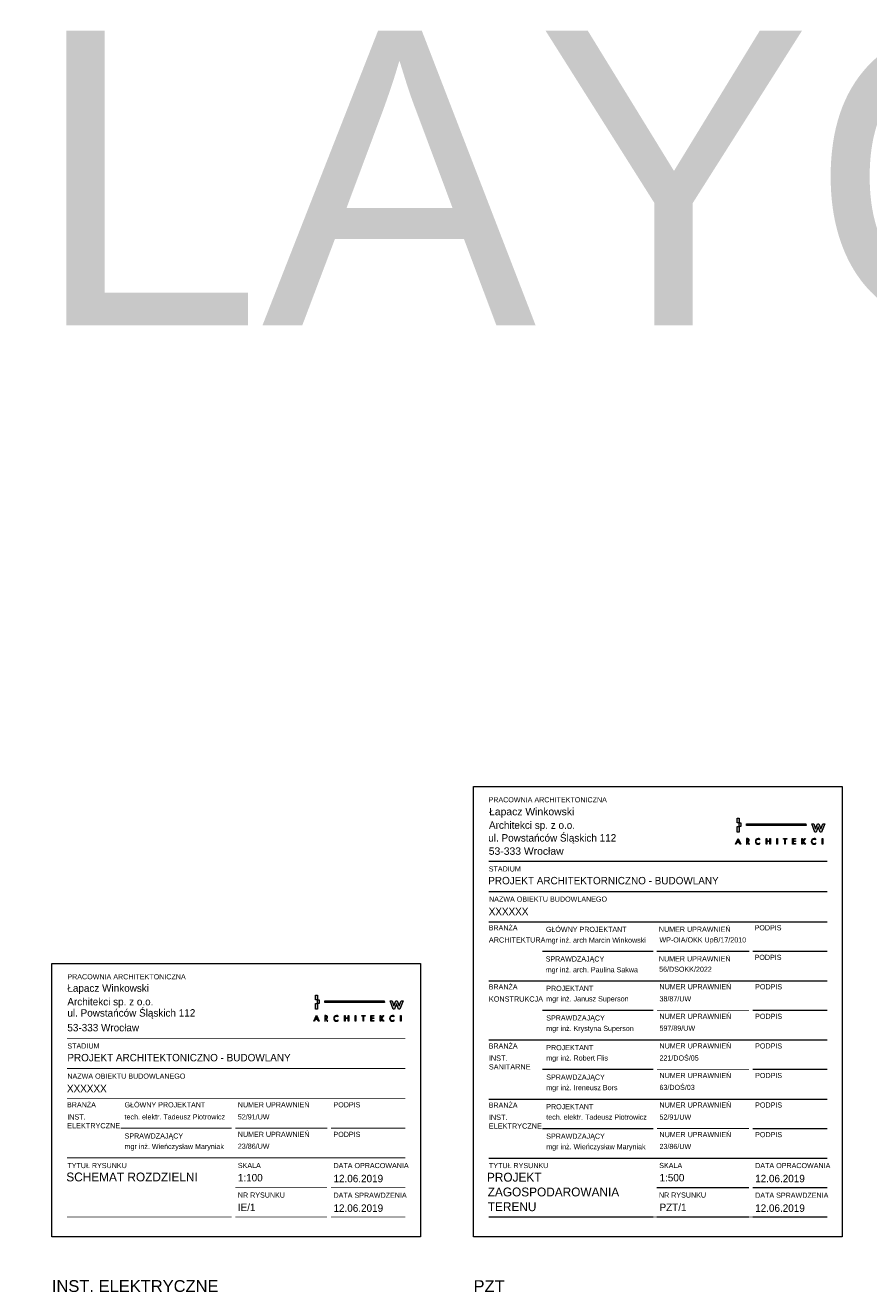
# Model space of a CAD drawing. Header units: centimetres. Extents: x 0 to 8068, y -312 to 10136.
# Tile 14 of 18: x 4662 to 4891, y 9793 to 10136. Entities that reach past the tile are written whole.
import ezdxf
from ezdxf.enums import TextEntityAlignment as Align

# ---------------------------------------------------------------- set-up
doc = ezdxf.new("R2010")
doc.units = ezdxf.units.CM
doc.layers.get('0').update_dxf_attribs({"lineweight": 13})
doc.layers.add('!_NIEDRUKOWALNE', color=213, linetype='Continuous', lineweight=13, plot=False)
doc.layers.add('0_TABELKA', color=7, linetype='Continuous', lineweight=9)
doc.layers.add('IE_SYMBOLE', color=7, linetype='Continuous', lineweight=13, true_color=0xfe0000)
doc.styles.add('100 ARIAL', font='arial.ttf', dxfattribs={"height": 16})
doc.styles.add('100 Jost1', font='txt')
doc.styles.add('200 ARIAL', font='arial.ttf', dxfattribs={"height": 32})

# ---------------------------------------------------------------- blocks, each defined once
blk = doc.blocks.new('LOGO ŁWA')
at = {"true_color": 0x224b90}
h = blk.add_hatch(color=167, dxfattribs=at)
h.paths.add_polyline_path([(6, 2.6), (2.2, 2.6), (1.1, 0), (0, 0), (4.1, 9.5), (8.2, 0), (7.1, 0)])
h.paths.add_polyline_path([(5.6, 3.5), (4.1, 7.1), (2.6, 3.5)])
edge = h.paths.add_edge_path()
edge.add_spline(control_points=[(18.4, 8.1), (18.4, 8.1), (18.4, 4.8), (18.4, 4.8), (18.4, 4.8), (18.7, 4.8), (18.7, 4.8), (19, 4.8), (19.3, 4.9), (19.5, 4.9), (19.8, 4.9), (20, 5), (20.3, 5.1), (20.5, 5.2), (20.7, 5.4), (20.8, 5.6), (20.9, 5.8), (21, 6.1), (21, 6.5), (21, 6.7), (20.9, 7), (20.8, 7.2), (20.8, 7.4), (20.7, 7.6), (20.5, 7.7), (20.4, 7.8), (20.2, 7.9), (20, 7.9), (19.8, 8), (19.6, 8), (19.4, 8.1), (19.2, 8.1), (19, 8.1), (18.7, 8.1), (18.7, 8.1), (18.4, 8.1), (18.4, 8.1)], knot_values=[0, 0, 0, 0, 1, 1, 1, 2, 2, 2, 3, 3, 3, 4, 4, 4, 5, 5, 5, 6, 6, 6, 7, 7, 7, 8, 8, 8, 9, 9, 9, 10, 10, 10, 11, 11, 11, 12, 12, 12, 12], degree=3, periodic=0)
edge = h.paths.add_edge_path()
edge.add_spline(control_points=[(18.4, 4), (18.4, 4), (18.4, 0), (18.4, 0), (18.4, 0), (17.4, 0), (17.4, 0), (17.4, 0), (17.4, 9), (17.4, 9), (17.4, 9), (18.7, 9), (18.7, 9), (19.2, 9), (19.6, 9), (19.9, 8.9), (20.3, 8.8), (20.6, 8.7), (21, 8.5), (21.3, 8.4), (21.5, 8.1), (21.7, 7.8), (21.9, 7.4), (22, 7), (22, 6.5), (22, 5.8), (21.8, 5.3), (21.4, 4.8), (21, 4.4), (20.4, 4.1), (19.7, 4), (19.7, 4), (22.6, 0), (22.6, 0), (22.6, 0), (21.4, 0), (21.4, 0), (21.4, 0), (18.6, 4), (18.6, 4), (18.6, 4), (18.4, 4), (18.4, 4)], knot_values=[0, 0, 0, 0, 1, 1, 1, 2, 2, 2, 3, 3, 3, 4, 4, 4, 5, 5, 5, 6, 6, 6, 7, 7, 7, 8, 8, 8, 9, 9, 9, 10, 10, 10, 11, 11, 11, 12, 12, 12, 13, 13, 13, 14, 14, 14, 14], degree=3, periodic=0)
edge = h.paths.add_edge_path()
edge.add_spline(control_points=[(39.2, 8.3), (39.2, 8.3), (39.2, 7), (39.2, 7), (38.5, 7.8), (37.6, 8.2), (36.5, 8.2), (35.5, 8.2), (34.7, 7.9), (33.9, 7.1), (33.2, 6.4), (32.9, 5.5), (32.9, 4.5), (32.9, 3.5), (33.2, 2.6), (34, 1.9), (34.7, 1.1), (35.5, 0.8), (36.5, 0.8), (37.5, 0.8), (38.4, 1.2), (39.2, 2), (39.2, 2), (39.2, 0.7), (39.2, 0.7), (38.4, 0.1), (37.5, -0.2), (36.6, -0.2), (35.3, -0.2), (34.2, 0.3), (33.3, 1.2), (32.3, 2.1), (31.9, 3.2), (31.9, 4.5), (31.9, 5.8), (32.3, 6.9), (33.3, 7.8), (34.2, 8.7), (35.3, 9.2), (36.6, 9.2), (37.6, 9.2), (38.5, 8.9), (39.2, 8.3)], knot_values=[0, 0, 0, 0, 1, 1, 1, 2, 2, 2, 3, 3, 3, 4, 4, 4, 5, 5, 5, 6, 6, 6, 7, 7, 7, 8, 8, 8, 9, 9, 9, 10, 10, 10, 11, 11, 11, 12, 12, 12, 13, 13, 13, 14, 14, 14, 14], degree=3, periodic=0)
h.paths.add_polyline_path([(50.5, 5.4), (55.1, 5.4), (55.1, 9), (56.1, 9), (56.1, 0), (55.1, 0), (55.1, 4.4), (50.5, 4.4), (50.5, 0), (49.5, 0), (49.5, 9), (50.5, 9)])
h.paths.add_polyline_path([(67.5, 9), (67.5, 0), (66.5, 0), (66.5, 9)])
h.paths.add_polyline_path([(80.3, 8.1), (80.3, 0), (79.3, 0), (79.3, 8.1), (77.1, 8.1), (77.1, 9), (82.5, 9), (82.5, 8.1)])
h.paths.add_polyline_path([(92.1, 0), (92.1, 9), (96.7, 9), (96.7, 8.1), (93.1, 8.1), (93.1, 5.4), (96.6, 5.4), (96.6, 4.5), (93.1, 4.5), (93.1, 0.9), (96.7, 0.9), (96.7, 0)])
h.paths.add_polyline_path([(108, 5.2), (111.8, 9), (113.1, 9), (108.9, 4.8), (113.3, 0), (111.9, 0), (108.2, 4.1), (108, 3.9), (108, 0), (107, 0), (107, 9), (108, 9)])
edge = h.paths.add_edge_path()
edge.add_spline(control_points=[(129.6, 8.3), (129.6, 8.3), (129.6, 7), (129.6, 7), (128.9, 7.8), (127.9, 8.2), (126.9, 8.2), (125.9, 8.2), (125.1, 7.9), (124.3, 7.1), (123.6, 6.4), (123.3, 5.5), (123.3, 4.5), (123.3, 3.5), (123.6, 2.6), (124.3, 1.9), (125.1, 1.1), (125.9, 0.8), (126.9, 0.8), (127.9, 0.8), (128.8, 1.2), (129.6, 2), (129.6, 2), (129.6, 0.7), (129.6, 0.7), (128.8, 0.1), (127.9, -0.2), (127, -0.2), (125.7, -0.2), (124.6, 0.3), (123.7, 1.2), (122.7, 2.1), (122.3, 3.2), (122.3, 4.5), (122.3, 5.8), (122.7, 6.9), (123.7, 7.8), (124.6, 8.7), (125.7, 9.2), (127, 9.2), (128, 9.2), (128.8, 8.9), (129.6, 8.3)], knot_values=[0, 0, 0, 0, 1, 1, 1, 2, 2, 2, 3, 3, 3, 4, 4, 4, 5, 5, 5, 6, 6, 6, 7, 7, 7, 8, 8, 8, 9, 9, 9, 10, 10, 10, 11, 11, 11, 12, 12, 12, 13, 13, 13, 14, 14, 14, 14], degree=3, periodic=0)
h.paths.add_polyline_path([(140.8, 9), (140.8, 0), (139.8, 0), (139.8, 9)])
h.paths.add_polyline_path([(2.6, 28.6), (5.6, 28.6), (5.6, 19.6), (4.1, 19.6), (2.6, 19.6)])
h.paths.add_polyline_path([(2.6, 42.1), (5.6, 42.1), (5.6, 34.6), (2.6, 34.6)])
h.paths.add_polyline_path([(17.4, 33.1), (113.2, 33.1), (114.2, 30.1), (17.4, 30.1)])
h.paths.add_polyline_path([(5.6, 34.6), (8.5, 34.6), (8.5, 28.6), (5.6, 28.6)])
h.paths.add_polyline_path([(138.9, 19.6), (136.6, 19.6), (133.5, 28), (130.3, 19.6), (128.1, 19.6), (123.1, 33.1), (126.1, 33.1), (129.3, 24.7), (132.5, 33.1), (134.5, 33.1), (137.7, 24.7), (140.8, 33.1), (143.9, 33.1)])
at = {"color": 167, "lineweight": 0, "true_color": 0x224b90}
for points in [[(2.6, 42.1), (5.6, 42.1), (5.6, 34.6), (2.6, 34.6), (2.6, 42.1)], [(2.6, 28.6), (5.6, 28.6), (5.6, 19.6), (4.1, 19.6), (2.6, 19.6), (2.6, 28.6)], [(5.6, 34.6), (8.5, 34.6), (8.5, 28.6), (5.6, 28.6), (5.6, 34.6)], [(17.4, 33.1), (113.2, 33.1), (114.2, 30.1), (17.4, 30.1), (17.4, 33.1)], [(138.9, 19.6), (136.6, 19.6), (133.5, 28), (130.3, 19.6), (128.1, 19.6), (123.1, 33.1), (126.1, 33.1), (129.3, 24.7), (132.5, 33.1), (134.5, 33.1), (137.7, 24.7), (140.8, 33.1), (143.9, 33.1), (138.9, 19.6)], [(6, 2.6), (2.2, 2.6), (1.1, 0), (0, 0), (4.1, 9.5), (8.2, 0), (7.1, 0), (6, 2.6)], [(5.6, 3.5), (4.1, 7.1), (2.6, 3.5), (5.6, 3.5)], [(50.5, 5.4), (55.1, 5.4), (55.1, 9), (56.1, 9), (56.1, 0), (55.1, 0), (55.1, 4.4), (50.5, 4.4), (50.5, 0), (49.5, 0), (49.5, 9), (50.5, 9), (50.5, 5.4)], [(67.5, 9), (67.5, 0), (66.5, 0), (66.5, 9), (67.5, 9)], [(80.3, 8.1), (80.3, 0), (79.3, 0), (79.3, 8.1), (77.1, 8.1), (77.1, 9), (82.5, 9), (82.5, 8.1), (80.3, 8.1)], [(92.1, 0), (92.1, 9), (96.7, 9), (96.7, 8.1), (93.1, 8.1), (93.1, 5.4), (96.6, 5.4), (96.6, 4.5), (93.1, 4.5), (93.1, 0.9), (96.7, 0.9), (96.7, 0), (92.1, 0)], [(108, 5.2), (111.8, 9), (113.1, 9), (108.9, 4.8), (113.3, 0), (111.9, 0), (108.2, 4.1), (108, 3.9), (108, 0), (107, 0), (107, 9), (108, 9), (108, 5.2)], [(140.8, 9), (140.8, 0), (139.8, 0), (139.8, 9), (140.8, 9)]]:
    blk.add_lwpolyline(points, dxfattribs=at)
for points, knots in [([(18.4, 4), (18.4, 4), (18.4, 0), (18.4, 0), (18.4, 0), (17.4, 0), (17.4, 0), (17.4, 0), (17.4, 9), (17.4, 9), (17.4, 9), (18.7, 9), (18.7, 9), (19.2, 9), (19.6, 9), (19.9, 8.9), (20.3, 8.8), (20.6, 8.7), (21, 8.5), (21.3, 8.4), (21.5, 8.1), (21.7, 7.8), (21.9, 7.4), (22, 7), (22, 6.5), (22, 5.8), (21.8, 5.3), (21.4, 4.8), (21, 4.4), (20.4, 4.1), (19.7, 4), (19.7, 4), (22.6, 0), (22.6, 0), (22.6, 0), (21.4, 0), (21.4, 0), (21.4, 0), (18.6, 4), (18.6, 4), (18.6, 4), (18.4, 4), (18.4, 4)], [0, 0, 0, 0, 1, 1, 1, 2, 2, 2, 3, 3, 3, 4, 4, 4, 5, 5, 5, 6, 6, 6, 7, 7, 7, 8, 8, 8, 9, 9, 9, 10, 10, 10, 11, 11, 11, 12, 12, 12, 13, 13, 13, 14, 14, 14, 14]), ([(18.4, 8.1), (18.4, 8.1), (18.4, 4.8), (18.4, 4.8), (18.4, 4.8), (18.7, 4.8), (18.7, 4.8), (19, 4.8), (19.3, 4.9), (19.5, 4.9), (19.8, 4.9), (20, 5), (20.3, 5.1), (20.5, 5.2), (20.7, 5.4), (20.8, 5.6), (20.9, 5.8), (21, 6.1), (21, 6.5), (21, 6.7), (20.9, 7), (20.8, 7.2), (20.8, 7.4), (20.7, 7.6), (20.5, 7.7), (20.4, 7.8), (20.2, 7.9), (20, 7.9), (19.8, 8), (19.6, 8), (19.4, 8.1), (19.2, 8.1), (19, 8.1), (18.7, 8.1), (18.7, 8.1), (18.4, 8.1), (18.4, 8.1)], [0, 0, 0, 0, 1, 1, 1, 2, 2, 2, 3, 3, 3, 4, 4, 4, 5, 5, 5, 6, 6, 6, 7, 7, 7, 8, 8, 8, 9, 9, 9, 10, 10, 10, 11, 11, 11, 12, 12, 12, 12]), ([(39.2, 8.3), (39.2, 8.3), (39.2, 7), (39.2, 7), (38.5, 7.8), (37.6, 8.2), (36.5, 8.2), (35.5, 8.2), (34.7, 7.9), (33.9, 7.1), (33.2, 6.4), (32.9, 5.5), (32.9, 4.5), (32.9, 3.5), (33.2, 2.6), (34, 1.9), (34.7, 1.1), (35.5, 0.8), (36.5, 0.8), (37.5, 0.8), (38.4, 1.2), (39.2, 2), (39.2, 2), (39.2, 0.7), (39.2, 0.7), (38.4, 0.1), (37.5, -0.2), (36.6, -0.2), (35.3, -0.2), (34.2, 0.3), (33.3, 1.2), (32.3, 2.1), (31.9, 3.2), (31.9, 4.5), (31.9, 5.8), (32.3, 6.9), (33.3, 7.8), (34.2, 8.7), (35.3, 9.2), (36.6, 9.2), (37.6, 9.2), (38.5, 8.9), (39.2, 8.3)], [0, 0, 0, 0, 1, 1, 1, 2, 2, 2, 3, 3, 3, 4, 4, 4, 5, 5, 5, 6, 6, 6, 7, 7, 7, 8, 8, 8, 9, 9, 9, 10, 10, 10, 11, 11, 11, 12, 12, 12, 13, 13, 13, 14, 14, 14, 14]), ([(129.6, 8.3), (129.6, 8.3), (129.6, 7), (129.6, 7), (128.9, 7.8), (127.9, 8.2), (126.9, 8.2), (125.9, 8.2), (125.1, 7.9), (124.3, 7.1), (123.6, 6.4), (123.3, 5.5), (123.3, 4.5), (123.3, 3.5), (123.6, 2.6), (124.3, 1.9), (125.1, 1.1), (125.9, 0.8), (126.9, 0.8), (127.9, 0.8), (128.8, 1.2), (129.6, 2), (129.6, 2), (129.6, 0.7), (129.6, 0.7), (128.8, 0.1), (127.9, -0.2), (127, -0.2), (125.7, -0.2), (124.6, 0.3), (123.7, 1.2), (122.7, 2.1), (122.3, 3.2), (122.3, 4.5), (122.3, 5.8), (122.7, 6.9), (123.7, 7.8), (124.6, 8.7), (125.7, 9.2), (127, 9.2), (128, 9.2), (128.8, 8.9), (129.6, 8.3)], [0, 0, 0, 0, 1, 1, 1, 2, 2, 2, 3, 3, 3, 4, 4, 4, 5, 5, 5, 6, 6, 6, 7, 7, 7, 8, 8, 8, 9, 9, 9, 10, 10, 10, 11, 11, 11, 12, 12, 12, 13, 13, 13, 14, 14, 14, 14])]:
    blk.add_open_spline(points, degree=3, knots=knots, dxfattribs=at)
blk = doc.blocks.new('_0_TABELKA_PAB_IE+SPR')
at = {"layer": '!_NIEDRUKOWALNE'}
blk.add_lwpolyline([(0, 74.24), (99.98, 74.24), (99.98, 0), (0, 0)], close=True, dxfattribs=at)
at = {"layer": '0_TABELKA', "color": 9, "true_color": 0xbabfcb}
for points in [[(4.1, 53.93, 0.22, 0.22, 0), (95.89, 53.93, 0, 0, 0)], [(4.1, 45.73, 0.22, 0.22, 0), (95.89, 45.73, 0, 0, 0)], [(4.1, 37.52, 0.22, 0.22, 0), (95.89, 37.52, 0, 0, 0)], [(4.1, 37.52, 0.22, 0.22, 0), (95.89, 37.52, 0, 0, 0)], [(18.67, 29.52, 0.22, 0.22, 0), (48.75, 29.52, 0.22, 0.22, 0)], [(49.75, 29.52, 0.22, 0.22, 0), (74.73, 29.52, 0.22, 0.22, 0)], [(75.73, 29.52, 0.22, 0.22, 0), (95.89, 29.52, 0, 0, 0)], [(4.1, 21.52, 0.22, 0.22, 0), (95.89, 21.52, 0.22, 0.22, 0)], [(4.1, 21.49, 0.22, 0.22, 0), (41.72, 21.49, 0, 0, 0)], [(4.1, 21.49, 0.22, 0.22, 0), (95.89, 21.49, 0.22, 0.22, 0)], [(42.79, 21.49, 0.22, 0.22, 0), (95.89, 21.49, 0.22, 0.22, 0)], [(49.75, 13.46, 0.22, 0.22, 0), (74.65, 13.46, 0, 0, 0)], [(75.73, 13.46, 0.22, 0.22, 0), (95.89, 13.46, 0, 0, 0)], [(4.1, 5.43, 0.22, 0.22, 0), (48.75, 5.43, 0.22, 0.22, 0)], [(49.75, 5.43, 0.22, 0.22, 0), (74.65, 5.43, 0, 0, 0)], [(75.73, 5.43, 0.22, 0.22, 0), (95.89, 5.43, 0, 0, 0)]]:
    blk.add_lwpolyline(points, format="xyseb", dxfattribs=at)
at = {"layer": '0_TABELKA', "color": 167, "true_color": 0x224b90, "xscale": 0.1679856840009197, "yscale": 0.1679856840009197, "zscale": 0.1679856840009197}
blk.add_blockref('LOGO ŁWA', (71.09, 58.56), dxfattribs=at)
at = {"layer": '0_TABELKA', "color": 167, "true_color": 0x234b90}
for s, insert, char_height, width, attachment_point, style in [('\\fJost* 400 Book|b0|i0;PRACOWNIA ARCHITEKTONICZNA', (4.2, 71.32), 1.4, 38.808, 1, '100 Jost1'), ('\\c5450777;\\fJost* 400 Book|b0|i0|c238;Łapacz Winkowski', (4.2, 68.54), 2.013, 38.808, 1, '100 ARIAL'), ('\\c5450777;\\fJost* 400 Book|b0|i0;Architekci sp. z o.o.', (4.2, 64.86), 2.013, 38.808, 1, '100 Jost1'), ('\\c5450777;\\fJost* 400 Book|b0|i0|c238;ul. Powstańców Śląskich 112', (4.2, 61.82), 2.013, 38.808, 1, '100 Jost1'), ('\\c5450777;\\fJost* 400 Book|b0|i0|c238;53-333 Wrocław', (4.2, 57.82), 2.013, 38.808, 1, '100 ARIAL'), ('\\fJost* 400 Book|b0|i0;STADIUM', (4.2, 52.55), 1.4, 38.808, 1, '100 Jost1'), ('\\c5450777;\\fJost* 400 Book|b0|i0;PROJEKT ARCHITEKTONICZNO - BUDOWLANY', (4.2, 49.68), 2.013, 63.6873, 1, '100 Jost1'), ('\\c5450777;\\fJost* 400 Book|b0|i0|c238;XXXXXX', (4.1, 41.3), 2.013, 448.9878, 1, '100 Jost1'), ('\\fJost* 400 Book|b0|i0;NAZWA OBIEKTU BUDOWLANEGO', (4.2, 44.35), 1.4, 38.808, 1, '100 Jost1'), ('\\fJost* 400 Book|b0|i0;BRAN\\fJost* 400 Book|b0|i0|c238;ŻA', (4.1, 36.57), 1.4, 38.808, 1, '100 Jost1'), ('\\fJost* 400 Book|b0|i0;G\\fJost* 400 Book|b0|i0|c238;ŁÓWNY PROJEKTANT', (19.71, 36.57), 1.4, 38.808, 1, '100 Jost1'), ('\\fJost* 400 Book|b0|i0|c238;NUMER UPRAWNIEŃ', (50.44, 36.58), 1.4, 38.808, 1, '100 Jost1'), ('\\fJost* 400 Book|b0|i0|c238;PODPIS', (76.39, 36.58), 1.4, 38.808, 1, '100 Jost1'), ('\\c5450777;\\fJost* 400 Book|b0|i0|c238;INST.\\PELEKTRYCZNE', (4.15, 33.3), 1.43, 65.8961, 1, '100 Jost1'), ('\\c5450777;tech. elektr. Tadeusz Piotrowicz', (19.71, 33.3), 1.4, 65.8961, 1, '100 Jost1'), ('\\c5450777;\\fJost* 400 Book|b0|i0;52/91/UW', (50.44, 33.3), 1.4, 38.808, 1, '100 Jost1'), ('\\fJost* 400 Book|b0|i0;SPRAWDZAJ\\fJost* 400 Book|b0|i0|c238;ĄCY', (19.71, 28.12), 1.4, 38.808, 1, '100 Jost1'), ('\\fJost* 400 Book|b0|i0|c238;NUMER UPRAWNIEŃ', (50.44, 28.55), 1.4, 38.808, 1, '100 Jost1'), ('\\fJost* 400 Book|b0|i0|c238;PODPIS', (76.39, 28.55), 1.4, 38.808, 1, '100 Jost1'), ('\\c5450777;\\fJost* 400 Book|b0|i0|c238;mgr inż. Wieńczysław Maryniak', (19.71, 25.27), 1.4, 65.8947, 1, '100 Jost1'), ('\\c5450777;\\fJost* 400 Book|b0|i0;23/86/UW', (50.44, 25.33), 1.4, 38.808, 1, '100 Jost1'), ('\\fJost* 400 Book|b0|i0|c238;TYTUŁ RYSUNKU', (4.2, 20.09), 1.4, 38.808, 1, '100 Jost1'), ('\\fJost* 400 Book|b0|i0|c238;SKALA', (50.45, 20.11), 1.4, 38.808, 1, '100 Jost1'), ('\\fJost* 400 Book|b0|i0|c238;DATA OPRACOWANIA', (76.39, 19.38), 1.4, 38.808, 4, '100 Jost1'), ('\\c5450777;\\fJost* 400 Book|b0|i0;12.06.2019', (76.39, 15.85), 2.013, 38.808, 4, '100 Jost1'), ('\\fJost* 400 Book|b0|i0|c238;NR RYSUNKU', (50.45, 12.08), 1.4, 38.808, 1, '100 Jost1'), ('DATA SPRAWDZENIA', (76.39, 11.33), 1.4, 38.808, 4, '100 Jost1'), ('\\c5450777;\\fJost* 400 Book|b0|i0;12.06.2019', (76.39, 7.82), 2.013, 38.808, 4, '100 Jost1')]:
    blk.add_mtext(s, dxfattribs=dict(at, insert=insert, char_height=char_height, width=width, attachment_point=attachment_point, style=style))
at = {"layer": '0_TABELKA', "color": 169, "true_color": 0x192c53, "style": '100 Jost1'}
for tag, height, p in [('TYT_RYS_001', 2.4, (4.04, 17.49)), ('SKALA', 2.01, (50.45, 17.11)), ('NR', 2.01, (50.45, 9.07))]:
    blk.add_attdef(tag, text='', height=height, dxfattribs=at).set_placement(p, align=Align.TOP_LEFT)
blk = doc.blocks.new('_0_TABELKA_PAB_PZT')
at = {"true_color": 0x224b90}
h = blk.add_hatch(color=167, dxfattribs=at)
h.paths.add_polyline_path([(72.09, 107.02), (71.45, 107.02), (71.27, 106.59), (71.09, 106.59), (71.78, 108.18), (72.46, 106.59), (72.27, 106.59)])
h.paths.add_polyline_path([(72.03, 107.18), (71.78, 107.78), (71.52, 107.18)])
edge = h.paths.add_edge_path()
edge.add_spline(control_points=[(74.18, 107.95), (74.18, 107.95), (74.18, 107.4), (74.18, 107.4), (74.18, 107.4), (74.23, 107.4), (74.23, 107.4), (74.28, 107.4), (74.33, 107.41), (74.37, 107.41), (74.41, 107.42), (74.45, 107.43), (74.49, 107.45), (74.53, 107.47), (74.56, 107.5), (74.58, 107.53), (74.6, 107.57), (74.61, 107.62), (74.61, 107.67), (74.61, 107.72), (74.6, 107.76), (74.59, 107.8), (74.57, 107.83), (74.55, 107.86), (74.53, 107.88), (74.51, 107.9), (74.48, 107.91), (74.45, 107.92), (74.41, 107.93), (74.38, 107.94), (74.34, 107.94), (74.31, 107.95), (74.27, 107.95), (74.23, 107.95), (74.23, 107.95), (74.18, 107.95), (74.18, 107.95)], knot_values=[0, 0, 0, 0, 1, 1, 1, 2, 2, 2, 3, 3, 3, 4, 4, 4, 5, 5, 5, 6, 6, 6, 7, 7, 7, 8, 8, 8, 9, 9, 9, 10, 10, 10, 11, 11, 11, 12, 12, 12, 12], degree=3, periodic=0)
edge = h.paths.add_edge_path()
edge.add_spline(control_points=[(74.18, 107.25), (74.18, 107.25), (74.18, 106.59), (74.18, 106.59), (74.18, 106.59), (74.01, 106.59), (74.01, 106.59), (74.01, 106.59), (74.01, 108.1), (74.01, 108.1), (74.01, 108.1), (74.23, 108.1), (74.23, 108.1), (74.3, 108.1), (74.37, 108.1), (74.43, 108.09), (74.49, 108.07), (74.55, 108.05), (74.61, 108.02), (74.66, 107.99), (74.7, 107.95), (74.73, 107.89), (74.76, 107.84), (74.78, 107.77), (74.78, 107.69), (74.78, 107.57), (74.74, 107.47), (74.68, 107.4), (74.61, 107.32), (74.52, 107.28), (74.4, 107.27), (74.4, 107.27), (74.88, 106.59), (74.88, 106.59), (74.88, 106.59), (74.67, 106.59), (74.67, 106.59), (74.67, 106.59), (74.22, 107.25), (74.22, 107.25), (74.22, 107.25), (74.18, 107.25), (74.18, 107.25)], knot_values=[0, 0, 0, 0, 1, 1, 1, 2, 2, 2, 3, 3, 3, 4, 4, 4, 5, 5, 5, 6, 6, 6, 7, 7, 7, 8, 8, 8, 9, 9, 9, 10, 10, 10, 11, 11, 11, 12, 12, 12, 13, 13, 13, 14, 14, 14, 14], degree=3, periodic=0)
edge = h.paths.add_edge_path()
edge.add_spline(control_points=[(77.68, 107.98), (77.68, 107.98), (77.68, 107.77), (77.68, 107.77), (77.55, 107.91), (77.39, 107.97), (77.22, 107.97), (77.05, 107.97), (76.91, 107.91), (76.79, 107.79), (76.67, 107.66), (76.61, 107.52), (76.61, 107.35), (76.61, 107.18), (76.67, 107.03), (76.79, 106.91), (76.91, 106.78), (77.05, 106.72), (77.22, 106.72), (77.39, 106.72), (77.54, 106.79), (77.68, 106.92), (77.68, 106.92), (77.68, 106.71), (77.68, 106.71), (77.54, 106.61), (77.39, 106.56), (77.23, 106.56), (77.01, 106.56), (76.83, 106.64), (76.67, 106.79), (76.52, 106.94), (76.44, 107.13), (76.44, 107.34), (76.44, 107.56), (76.52, 107.74), (76.67, 107.9), (76.83, 108.05), (77.01, 108.13), (77.23, 108.13), (77.39, 108.13), (77.54, 108.08), (77.68, 107.98)], knot_values=[0, 0, 0, 0, 1, 1, 1, 2, 2, 2, 3, 3, 3, 4, 4, 4, 5, 5, 5, 6, 6, 6, 7, 7, 7, 8, 8, 8, 9, 9, 9, 10, 10, 10, 11, 11, 11, 12, 12, 12, 13, 13, 13, 14, 14, 14, 14], degree=3, periodic=0)
h.paths.add_polyline_path([(79.57, 107.49), (80.34, 107.49), (80.34, 108.1), (80.51, 108.1), (80.51, 106.59), (80.34, 106.59), (80.34, 107.33), (79.57, 107.33), (79.57, 106.59), (79.41, 106.59), (79.41, 108.1), (79.57, 108.1)])
h.paths.add_polyline_path([(82.43, 108.1), (82.43, 106.59), (82.26, 106.59), (82.26, 108.1)])
h.paths.add_polyline_path([(84.57, 107.95), (84.57, 106.59), (84.41, 106.59), (84.41, 107.95), (84.04, 107.95), (84.04, 108.1), (84.94, 108.1), (84.94, 107.95)])
h.paths.add_polyline_path([(86.55, 106.59), (86.55, 108.1), (87.33, 108.1), (87.33, 107.95), (86.72, 107.95), (86.72, 107.5), (87.31, 107.5), (87.31, 107.34), (86.72, 107.34), (86.72, 106.75), (87.33, 106.75), (87.33, 106.59)])
h.paths.add_polyline_path([(89.22, 107.46), (89.86, 108.1), (90.09, 108.1), (89.38, 107.4), (90.11, 106.59), (89.88, 106.59), (89.26, 107.28), (89.22, 107.24), (89.22, 106.59), (89.05, 106.59), (89.05, 108.1), (89.22, 108.1)])
edge = h.paths.add_edge_path()
edge.add_spline(control_points=[(92.86, 107.98), (92.86, 107.98), (92.86, 107.77), (92.86, 107.77), (92.73, 107.91), (92.58, 107.97), (92.4, 107.97), (92.23, 107.97), (92.09, 107.91), (91.97, 107.79), (91.85, 107.66), (91.79, 107.52), (91.79, 107.35), (91.79, 107.18), (91.85, 107.03), (91.97, 106.91), (92.09, 106.78), (92.24, 106.72), (92.41, 106.72), (92.58, 106.72), (92.73, 106.79), (92.86, 106.92), (92.86, 106.92), (92.86, 106.71), (92.86, 106.71), (92.73, 106.61), (92.58, 106.56), (92.41, 106.56), (92.2, 106.56), (92.01, 106.64), (91.86, 106.79), (91.7, 106.94), (91.63, 107.13), (91.63, 107.34), (91.63, 107.56), (91.7, 107.74), (91.86, 107.9), (92.01, 108.05), (92.2, 108.13), (92.41, 108.13), (92.58, 108.13), (92.73, 108.08), (92.86, 107.98)], knot_values=[0, 0, 0, 0, 1, 1, 1, 2, 2, 2, 3, 3, 3, 4, 4, 4, 5, 5, 5, 6, 6, 6, 7, 7, 7, 8, 8, 8, 9, 9, 9, 10, 10, 10, 11, 11, 11, 12, 12, 12, 13, 13, 13, 14, 14, 14, 14], degree=3, periodic=0)
h.paths.add_polyline_path([(94.74, 108.1), (94.74, 106.59), (94.57, 106.59), (94.57, 108.1)])
h.paths.add_polyline_path([(71.52, 111.39), (72.02, 111.39), (72.02, 109.89), (71.77, 109.89), (71.52, 109.89)])
h.paths.add_polyline_path([(71.52, 113.66), (72.02, 113.66), (72.02, 112.4), (71.52, 112.4)])
h.paths.add_polyline_path([(74.01, 112.15), (90.1, 112.15), (90.27, 111.65), (74.01, 111.65)])
h.paths.add_polyline_path([(72.02, 112.4), (72.52, 112.4), (72.52, 111.39), (72.02, 111.39)])
h.paths.add_polyline_path([(94.42, 109.89), (94.03, 109.89), (93.51, 111.29), (92.98, 109.89), (92.6, 109.89), (91.76, 112.15), (92.28, 112.15), (92.8, 110.74), (93.34, 112.15), (93.67, 112.15), (94.21, 110.74), (94.74, 112.15), (95.26, 112.15)])
at = {"layer": '!_NIEDRUKOWALNE'}
for p, q in [((0, 0), (0, 122.27)), ((0, 122.27), (99.98, 122.27)), ((99.98, 122.27), (99.98, 0)), ((99.98, 0), (0, 0))]:
    blk.add_line(p, q, dxfattribs=at)
at = {"color": 167, "lineweight": 0, "true_color": 0x224b90}
for points in [[(71.52, 113.66), (72.02, 113.66), (72.02, 112.4), (71.52, 112.4), (71.52, 113.66)], [(71.52, 111.39), (72.02, 111.39), (72.02, 109.89), (71.77, 109.89), (71.52, 109.89), (71.52, 111.39)], [(72.02, 112.4), (72.52, 112.4), (72.52, 111.39), (72.02, 111.39), (72.02, 112.4)], [(74.01, 112.15), (90.1, 112.15), (90.27, 111.65), (74.01, 111.65), (74.01, 112.15)], [(94.42, 109.89), (94.03, 109.89), (93.51, 111.29), (92.98, 109.89), (92.6, 109.89), (91.76, 112.15), (92.28, 112.15), (92.8, 110.74), (93.34, 112.15), (93.67, 112.15), (94.21, 110.74), (94.74, 112.15), (95.26, 112.15), (94.42, 109.89)], [(72.09, 107.02), (71.45, 107.02), (71.27, 106.59), (71.09, 106.59), (71.78, 108.18), (72.46, 106.59), (72.27, 106.59), (72.09, 107.02)], [(72.03, 107.18), (71.78, 107.78), (71.52, 107.18), (72.03, 107.18)], [(79.57, 107.49), (80.34, 107.49), (80.34, 108.1), (80.51, 108.1), (80.51, 106.59), (80.34, 106.59), (80.34, 107.33), (79.57, 107.33), (79.57, 106.59), (79.41, 106.59), (79.41, 108.1), (79.57, 108.1), (79.57, 107.49)], [(82.43, 108.1), (82.43, 106.59), (82.26, 106.59), (82.26, 108.1), (82.43, 108.1)], [(84.57, 107.95), (84.57, 106.59), (84.41, 106.59), (84.41, 107.95), (84.04, 107.95), (84.04, 108.1), (84.94, 108.1), (84.94, 107.95), (84.57, 107.95)], [(86.55, 106.59), (86.55, 108.1), (87.33, 108.1), (87.33, 107.95), (86.72, 107.95), (86.72, 107.5), (87.31, 107.5), (87.31, 107.34), (86.72, 107.34), (86.72, 106.75), (87.33, 106.75), (87.33, 106.59), (86.55, 106.59)], [(89.22, 107.46), (89.86, 108.1), (90.09, 108.1), (89.38, 107.4), (90.11, 106.59), (89.88, 106.59), (89.26, 107.28), (89.22, 107.24), (89.22, 106.59), (89.05, 106.59), (89.05, 108.1), (89.22, 108.1), (89.22, 107.46)], [(94.74, 108.1), (94.74, 106.59), (94.57, 106.59), (94.57, 108.1), (94.74, 108.1)]]:
    blk.add_lwpolyline(points, dxfattribs=at)
for points, knots in [([(74.18, 107.25), (74.18, 107.25), (74.18, 106.59), (74.18, 106.59), (74.18, 106.59), (74.01, 106.59), (74.01, 106.59), (74.01, 106.59), (74.01, 108.1), (74.01, 108.1), (74.01, 108.1), (74.23, 108.1), (74.23, 108.1), (74.3, 108.1), (74.37, 108.1), (74.43, 108.09), (74.49, 108.07), (74.55, 108.05), (74.61, 108.02), (74.66, 107.99), (74.7, 107.95), (74.73, 107.89), (74.76, 107.84), (74.78, 107.77), (74.78, 107.69), (74.78, 107.57), (74.74, 107.47), (74.68, 107.4), (74.61, 107.32), (74.52, 107.28), (74.4, 107.27), (74.4, 107.27), (74.88, 106.59), (74.88, 106.59), (74.88, 106.59), (74.67, 106.59), (74.67, 106.59), (74.67, 106.59), (74.22, 107.25), (74.22, 107.25), (74.22, 107.25), (74.18, 107.25), (74.18, 107.25)], [0, 0, 0, 0, 1, 1, 1, 2, 2, 2, 3, 3, 3, 4, 4, 4, 5, 5, 5, 6, 6, 6, 7, 7, 7, 8, 8, 8, 9, 9, 9, 10, 10, 10, 11, 11, 11, 12, 12, 12, 13, 13, 13, 14, 14, 14, 14]), ([(74.18, 107.95), (74.18, 107.95), (74.18, 107.4), (74.18, 107.4), (74.18, 107.4), (74.23, 107.4), (74.23, 107.4), (74.28, 107.4), (74.33, 107.41), (74.37, 107.41), (74.41, 107.42), (74.45, 107.43), (74.49, 107.45), (74.53, 107.47), (74.56, 107.5), (74.58, 107.53), (74.6, 107.57), (74.61, 107.62), (74.61, 107.67), (74.61, 107.72), (74.6, 107.76), (74.59, 107.8), (74.57, 107.83), (74.55, 107.86), (74.53, 107.88), (74.51, 107.9), (74.48, 107.91), (74.45, 107.92), (74.41, 107.93), (74.38, 107.94), (74.34, 107.94), (74.31, 107.95), (74.27, 107.95), (74.23, 107.95), (74.23, 107.95), (74.18, 107.95), (74.18, 107.95)], [0, 0, 0, 0, 1, 1, 1, 2, 2, 2, 3, 3, 3, 4, 4, 4, 5, 5, 5, 6, 6, 6, 7, 7, 7, 8, 8, 8, 9, 9, 9, 10, 10, 10, 11, 11, 11, 12, 12, 12, 12]), ([(77.68, 107.98), (77.68, 107.98), (77.68, 107.77), (77.68, 107.77), (77.55, 107.91), (77.39, 107.97), (77.22, 107.97), (77.05, 107.97), (76.91, 107.91), (76.79, 107.79), (76.67, 107.66), (76.61, 107.52), (76.61, 107.35), (76.61, 107.18), (76.67, 107.03), (76.79, 106.91), (76.91, 106.78), (77.05, 106.72), (77.22, 106.72), (77.39, 106.72), (77.54, 106.79), (77.68, 106.92), (77.68, 106.92), (77.68, 106.71), (77.68, 106.71), (77.54, 106.61), (77.39, 106.56), (77.23, 106.56), (77.01, 106.56), (76.83, 106.64), (76.67, 106.79), (76.52, 106.94), (76.44, 107.13), (76.44, 107.34), (76.44, 107.56), (76.52, 107.74), (76.67, 107.9), (76.83, 108.05), (77.01, 108.13), (77.23, 108.13), (77.39, 108.13), (77.54, 108.08), (77.68, 107.98)], [0, 0, 0, 0, 1, 1, 1, 2, 2, 2, 3, 3, 3, 4, 4, 4, 5, 5, 5, 6, 6, 6, 7, 7, 7, 8, 8, 8, 9, 9, 9, 10, 10, 10, 11, 11, 11, 12, 12, 12, 13, 13, 13, 14, 14, 14, 14]), ([(92.86, 107.98), (92.86, 107.98), (92.86, 107.77), (92.86, 107.77), (92.73, 107.91), (92.58, 107.97), (92.4, 107.97), (92.23, 107.97), (92.09, 107.91), (91.97, 107.79), (91.85, 107.66), (91.79, 107.52), (91.79, 107.35), (91.79, 107.18), (91.85, 107.03), (91.97, 106.91), (92.09, 106.78), (92.24, 106.72), (92.41, 106.72), (92.58, 106.72), (92.73, 106.79), (92.86, 106.92), (92.86, 106.92), (92.86, 106.71), (92.86, 106.71), (92.73, 106.61), (92.58, 106.56), (92.41, 106.56), (92.2, 106.56), (92.01, 106.64), (91.86, 106.79), (91.7, 106.94), (91.63, 107.13), (91.63, 107.34), (91.63, 107.56), (91.7, 107.74), (91.86, 107.9), (92.01, 108.05), (92.2, 108.13), (92.41, 108.13), (92.58, 108.13), (92.73, 108.08), (92.86, 107.98)], [0, 0, 0, 0, 1, 1, 1, 2, 2, 2, 3, 3, 3, 4, 4, 4, 5, 5, 5, 6, 6, 6, 7, 7, 7, 8, 8, 8, 9, 9, 9, 10, 10, 10, 11, 11, 11, 12, 12, 12, 13, 13, 13, 14, 14, 14, 14])]:
    blk.add_open_spline(points, degree=3, knots=knots, dxfattribs=at)
at = {"layer": '0_TABELKA', "color": 9, "true_color": 0xbabfcb}
for p, q in [((4.1, 101.96), (95.89, 101.96)), ((4.1, 93.76), (95.89, 93.76)), ((4.1, 85.55), (95.89, 85.55)), ((18.67, 77.55), (48.75, 77.55)), ((49.75, 77.55), (74.73, 77.55)), ((75.73, 77.55), (95.89, 77.55)), ((4.1, 69.52), (41.72, 69.52)), ((4.1, 69.52), (95.89, 69.52)), ((18.67, 61.52), (48.75, 61.52)), ((75.73, 61.52), (95.89, 61.52)), ((4.1, 53.49), (41.72, 53.49)), ((4.1, 53.49), (95.89, 53.49)), ((42.79, 53.49), (95.89, 53.49)), ((18.67, 45.52), (48.75, 45.52)), ((75.73, 45.52), (95.89, 45.52)), ((4.1, 37.43), (41.72, 37.43)), ((4.1, 37.43), (95.89, 37.43)), ((42.79, 37.43), (95.89, 37.43)), ((18.67, 29.43), (48.75, 29.43)), ((75.73, 29.43), (95.89, 29.43)), ((4.1, 21.37), (41.72, 21.37)), ((4.1, 21.37), (95.89, 21.37)), ((42.79, 21.37), (95.89, 21.37)), ((49.75, 13.46), (74.65, 13.46)), ((75.73, 13.46), (95.89, 13.46)), ((4.1, 5.43), (48.75, 5.43)), ((49.75, 5.43), (74.65, 5.43)), ((75.73, 5.43), (95.89, 5.43))]:
    blk.add_line(p, q, dxfattribs=at)
for points in [[(4.1, 101.96, 0.22, 0.22, 0), (95.89, 101.96, 0, 0, 0)], [(4.1, 93.76, 0.22, 0.22, 0), (95.89, 93.76, 0, 0, 0)], [(4.1, 85.55, 0.22, 0.22, 0), (95.89, 85.55, 0, 0, 0)], [(4.1, 85.55, 0.22, 0.22, 0), (95.89, 85.55, 0, 0, 0)], [(18.67, 77.55, 0.22, 0.22, 0), (48.75, 77.55, 0.22, 0.22, 0)], [(49.75, 77.55, 0.22, 0.22, 0), (74.73, 77.55, 0.22, 0.22, 0)], [(75.73, 77.55, 0.22, 0.22, 0), (95.89, 77.55, 0, 0, 0)], [(4.1, 69.52, 0.22, 0.22, 0), (95.89, 69.52, 0, 0, 0)], [(18.67, 61.52, 0.22, 0.22, 0), (48.75, 61.52, 0.22, 0.22, 0)], [(49.75, 61.52, 0.22, 0.22, 0), (74.73, 61.52, 0.22, 0.22, 0)], [(75.73, 61.52, 0.22, 0.22, 0), (95.89, 61.52, 0, 0, 0)], [(4.1, 53.49, 0.22, 0.22, 0), (95.89, 53.49, 0, 0, 0)], [(18.67, 45.49, 0.22, 0.22, 0), (48.75, 45.49, 0.22, 0.22, 0)], [(49.75, 45.49, 0.22, 0.22, 0), (74.73, 45.49, 0.22, 0.22, 0)], [(75.73, 45.49, 0.22, 0.22, 0), (95.89, 45.49, 0, 0, 0)], [(4.1, 37.43, 0.22, 0.22, 0), (95.89, 37.43, 0, 0, 0)], [(18.67, 29.43, 0.22, 0.22, 0), (48.75, 29.43, 0.22, 0.22, 0)], [(49.75, 29.43, 0.22, 0.22, 0), (74.73, 29.43, 0.22, 0.22, 0)], [(75.73, 29.43, 0.22, 0.22, 0), (95.89, 29.43, 0, 0, 0)], [(4.1, 21.37, 0.22, 0.22, 0), (95.89, 21.37, 0, 0, 0)], [(49.75, 13.37, 0.22, 0.22, 0), (74.73, 13.37, 0.22, 0.22, 0)], [(75.73, 13.37, 0.22, 0.22, 0), (95.89, 13.37, 0, 0, 0)], [(4.1, 5.43, 0.22, 0.22, 0), (95.89, 5.43, 0, 0, 0)]]:
    blk.add_lwpolyline(points, format="xyseb", dxfattribs=at)
at = {"layer": '0_TABELKA', "color": 167, "linetype": 'Continuous', "true_color": 0x234b90, "style": '100 Jost1'}
for s, p in [('PRACOWNIA ARCHITEKTONICZNA', (4.05, 117.95)), ('STADIUM', (4.12, 99.18)), ('G', (19.64, 82.77)), ('ŁÓWNY PROJEKTANT', (21.11, 82.77)), ('NUMER UPRAWNIEŃ', (50.28, 82.81)), ('PODPIS', (76.24, 83.21)), ('SPRAWDZAJĄCY', (19.56, 74.75)), ('NUMER UPRAWNIEŃ', (50.28, 74.78)), ('PODPIS', (76.24, 75.18)), ('TYTUŁ RYSUNKU', (4.18, 18.69)), ('SKALA', (50.37, 18.71)), ('NR RYSUNKU', (50.29, 10.68))]:
    blk.add_text(s, height=1.4, dxfattribs=at).set_placement(p)
at = {"layer": '0_TABELKA', "color": 169, "linetype": 'Continuous', "true_color": 0x192c53}
for s, height, style, p in [('Łapacz Winkowski', 2.013, '100 ARIAL', (4.2, 114.44)), ('Architekci sp. z o.o.', 2.013, '100 Jost1', (4.19, 110.75)), ('ul. Powstańców Śląskich 112', 2.013, '100 Jost1', (3.99, 107.3)), ('53-333 Wrocław', 2.013, '100 ARIAL', (4.12, 103.71)), ('PROJEKT ARCHITEKTORNICZNO - BUDOWLANY', 2.013, '100 Jost1', (3.98, 95.7)), ('mgr inż. arch Marcin Winkowski', 1.4, '100 Jost1', (19.57, 79.85)), ('WP-OIA/OKK UpB/17/2010', 1.4, '100 Jost1', (50.42, 79.93)), ('mgr inż. arch. Paulina Sakwa', 1.4, '100 Jost1', (19.57, 71.82)), ('56/DSOKK/2022', 1.4, '100 Jost1', (50.34, 71.96))]:
    blk.add_text(s, height=height, dxfattribs=dict(at, style=style)).set_placement(p)
at = {"layer": '0_TABELKA', "color": 167, "true_color": 0x234b90, "style": '100 Jost1'}
for s, insert, char_height, width, attachment_point in [('\\c5450777;\\fJost* 400 Book|b0|i0|c238;XXXXXX', (4.1, 89.33), 2.013, 448.9878, 1), ('\\fJost* 400 Book|b0|i0;NAZWA OBIEKTU BUDOWLANEGO', (4.2, 92.38), 1.4, 38.808, 1), ('\\fJost* 400 Book|b0|i0;BRAN\\fJost* 400 Book|b0|i0|c238;ŻA', (4.1, 84.6), 1.4, 38.808, 1), ('\\c5450777;\\fJost* 400 Book|b0|i0|c238;ARCHITEKTURA', (4.15, 81.33), 1.43, 65.8961, 1), ('\\fJost* 400 Book|b0|i0;BRAN\\fJost* 400 Book|b0|i0|c238;ŻA', (4.1, 68.57), 1.4, 38.808, 1), ('\\fJost* 400 Book|b0|i0|c238;NUMER UPRAWNIEŃ', (50.44, 68.61), 1.4, 38.808, 1), ('\\c5450777;\\fJost* 400 Book|b0|i0|c238;KONSTRUKCJA', (4.15, 65.3), 1.43, 65.8961, 1), ('\\c5450777;\\fJost* 400 Book|b0|i0|c238;mgr inż. Janusz Superson', (19.71, 65.33), 1.4, 65.8961, 1), ('\\fJost* 400 Book|b0|i0|c238;PROJEKTANT', (19.71, 68.17), 1.4, 38.808, 1), ('\\c5450777;\\fJost* 400 Book|b0|i0;38/87/UW', (50.44, 65.33), 1.4, 38.808, 1), ('\\fJost* 400 Book|b0|i0|c238;PODPIS', (76.39, 68.61), 1.4, 38.808, 1), ('\\fJost* 400 Book|b0|i0;SPRAWDZAJ\\fJost* 400 Book|b0|i0|c238;ĄCY', (19.71, 60.15), 1.4, 38.808, 1), ('\\fJost* 400 Book|b0|i0|c238;NUMER UPRAWNIEŃ', (50.44, 60.58), 1.4, 38.808, 1), ('\\fJost* 400 Book|b0|i0|c238;PODPIS', (76.39, 60.58), 1.4, 38.808, 1), ('\\c5450777;\\fJost* 400 Book|b0|i0|c238;mgr inż. Krystyna Superson', (19.71, 57.3), 1.4, 65.8947, 1), ('\\c5450777;\\fJost* 400 Book|b0|i0;597/89/UW', (50.44, 57.36), 1.4, 38.808, 1), ('\\fJost* 400 Book|b0|i0;BRAN\\fJost* 400 Book|b0|i0|c238;ŻA', (4.1, 52.54), 1.4, 38.808, 1), ('\\fJost* 400 Book|b0|i0|c238;PROJEKTANT', (19.71, 52.1), 1.4, 38.808, 1), ('\\fJost* 400 Book|b0|i0|c238;NUMER UPRAWNIEŃ', (50.44, 52.55), 1.4, 38.808, 1), ('\\fJost* 400 Book|b0|i0|c238;PODPIS', (76.39, 52.55), 1.4, 38.808, 1), ('\\c5450777;\\fJost* 400 Book|b0|i0|c238;INST.\\PSANITARNE', (4.15, 49.27), 1.43, 65.8961, 1), ('\\c5450777;\\fJost* 400 Book|b0|i0|c238;mgr inż. Robert Flis', (19.71, 49.27), 1.4, 65.8961, 1), ('\\c5450777;\\fJost* 400 Book|b0|i0;221/DO\\fJost* 400 Book|b0|i0|c238;Ś/05', (50.44, 49.27), 1.4, 38.808, 1), ('\\fJost* 400 Book|b0|i0|c238;NUMER UPRAWNIEŃ', (50.44, 44.52), 1.4, 38.808, 1), ('\\fJost* 400 Book|b0|i0;SPRAWDZAJ\\fJost* 400 Book|b0|i0|c238;ĄCY', (19.71, 44.09), 1.4, 38.808, 1), ('\\c5450777;\\fJost* 400 Book|b0|i0|c238;mgr inż. Ireneusz Bors', (19.71, 41.24), 1.4, 65.8947, 1), ('\\c5450777;\\fJost* 400 Book|b0|i0;63/DO\\fJost* 400 Book|b0|i0|c238;Ś/03', (50.44, 41.3), 1.4, 38.808, 1), ('\\fJost* 400 Book|b0|i0|c238;PODPIS', (76.39, 44.52), 1.4, 38.808, 1), ('\\fJost* 400 Book|b0|i0;BRAN\\fJost* 400 Book|b0|i0|c238;ŻA', (4.1, 36.48), 1.4, 38.808, 1), ('\\fJost* 400 Book|b0|i0|c238;PROJEKTANT', (19.71, 36.07), 1.4, 38.808, 1), ('\\fJost* 400 Book|b0|i0|c238;NUMER UPRAWNIEŃ', (50.44, 36.52), 1.4, 38.808, 1), ('\\fJost* 400 Book|b0|i0|c238;PODPIS', (76.39, 36.52), 1.4, 38.808, 1), ('\\c5450777;\\fJost* 400 Book|b0|i0|c238;INST.\\PELEKTRYCZNE', (4.15, 33.21), 1.43, 65.8961, 1), ('\\c5450777;tech. elektr. Tadeusz Piotrowicz', (19.71, 33.24), 1.4, 65.8961, 1), ('\\c5450777;\\fJost* 400 Book|b0|i0;52/91/UW', (50.44, 33.24), 1.4, 38.808, 1), ('\\fJost* 400 Book|b0|i0;SPRAWDZAJ\\fJost* 400 Book|b0|i0|c238;ĄCY', (19.71, 28.06), 1.4, 38.808, 1), ('\\fJost* 400 Book|b0|i0|c238;NUMER UPRAWNIEŃ', (50.44, 28.49), 1.4, 38.808, 1), ('\\fJost* 400 Book|b0|i0|c238;PODPIS', (76.39, 28.49), 1.4, 38.808, 1), ('\\c5450777;\\fJost* 400 Book|b0|i0|c238;mgr inż. Wieńczysław Maryniak', (19.71, 25.21), 1.4, 65.8947, 1), ('\\c5450777;\\fJost* 400 Book|b0|i0;23/86/UW', (50.44, 25.27), 1.4, 38.808, 1), ('\\fJost* 400 Book|b0|i0|c238;DATA OPRACOWANIA', (76.39, 19.38), 1.4, 38.808, 4), ('\\c5450777;\\fJost* 400 Book|b0|i0;12.06.2019', (76.39, 15.85), 2.013, 38.808, 4), ('DATA SPRAWDZENIA', (76.39, 11.33), 1.4, 38.808, 4), ('\\c5450777;\\fJost* 400 Book|b0|i0;12.06.2019', (76.39, 7.82), 2.013, 38.808, 4)]:
    blk.add_mtext(s, dxfattribs=dict(at, insert=insert, char_height=char_height, width=width, attachment_point=attachment_point))
at = {"layer": '0_TABELKA', "color": 169, "true_color": 0x192c53, "style": '100 Jost1'}
for tag, height, p in [('TYT_RYS_001', 2.4, (3.89, 17.42)), ('TYT_RYS_002', 2.4, (3.89, 17.42)), ('TYT_RYS_003', 2.4, (3.89, 17.42)), ('SKALA', 2.01, (50.45, 17.11)), ('NR', 2.01, (50.45, 9.07))]:
    blk.add_attdef(tag, text='', height=height, dxfattribs=at).set_placement(p, align=Align.TOP_LEFT)

msp = doc.modelspace()

# ---------------------------------------------------------------- block references
at = {"layer": 'IE_SYMBOLE'}
ref = msp.add_blockref('_0_TABELKA_PAB_PZT', (4783.72, 9807.329), dxfattribs=at)
ref.add_attrib('SKALA', '1:500', dxfattribs={"layer": '0_TABELKA', "color": 169, "true_color": 0x192c53, "height": 2.0147, "style": '100 Jost1'}).set_placement((4834.168, 9824.439), align=Align.TOP_LEFT)
ref.add_attrib('NR', 'PZT/1', dxfattribs={"layer": '0_TABELKA', "color": 169, "true_color": 0x192c53, "height": 2.0147, "style": '100 Jost1'}).set_placement((4834.168, 9816.398), align=Align.TOP_LEFT)
ref.add_attrib('TYT_RYS_001', 'PROJEKT', (4787.349, 9822.347), dxfattribs={"layer": '0_TABELKA', "color": 169, "true_color": 0x192c53, "height": 2.4, "style": '100 Jost1'})
ref.add_attrib('TYT_RYS_002', 'ZAGOSPODAROWANIA', (4787.562, 9818.346), dxfattribs={"layer": '0_TABELKA', "color": 169, "true_color": 0x192c53, "height": 2.4, "style": '100 Jost1'})
ref.add_attrib('TYT_RYS_003', 'TERENU', (4787.576, 9814.345), dxfattribs={"layer": '0_TABELKA', "color": 169, "true_color": 0x192c53, "height": 2.4, "style": '100 Jost1'})
ref = msp.add_blockref('_0_TABELKA_PAB_IE+SPR', (4669.32, 9807.329), dxfattribs=at)
ref.add_attrib('SKALA', '1:100', dxfattribs={"layer": '0_TABELKA', "color": 169, "true_color": 0x192c53, "height": 2.0147, "style": '100 Jost1'}).set_placement((4719.768, 9824.439), align=Align.TOP_LEFT)
ref.add_attrib('NR', 'IE/1', dxfattribs={"layer": '0_TABELKA', "color": 169, "true_color": 0x192c53, "height": 2.0147, "style": '100 Jost1'}).set_placement((4719.768, 9816.398), align=Align.TOP_LEFT)
ref.add_attrib('TYT_RYS_001', 'SCHEMAT ROZDZIELNI', (4673.226, 9822.419), dxfattribs={"layer": '0_TABELKA', "color": 169, "true_color": 0x192c53, "height": 2.4, "style": '100 Jost1'})

# ---------------------------------------------------------------- texts
at = {"style": '100 ARIAL'}
msp.add_text('TABELKI DO LAYOUTU:', height=80, dxfattribs=at).set_placement((4598.853, 10094.711), align=Align.MIDDLE_CENTER)
at = {"color": 7, "char_height": 3.2, "width": 92.9109, "attachment_point": 4, "style": '200 ARIAL'}
for s, insert in [('INST. ELEKTRYCZNE', (4669.32, 9794)), ('PZT', (4783.72, 9794))]:
    msp.add_mtext(s, dxfattribs=dict(at, insert=insert))

doc.saveas('drawing.dxf')
